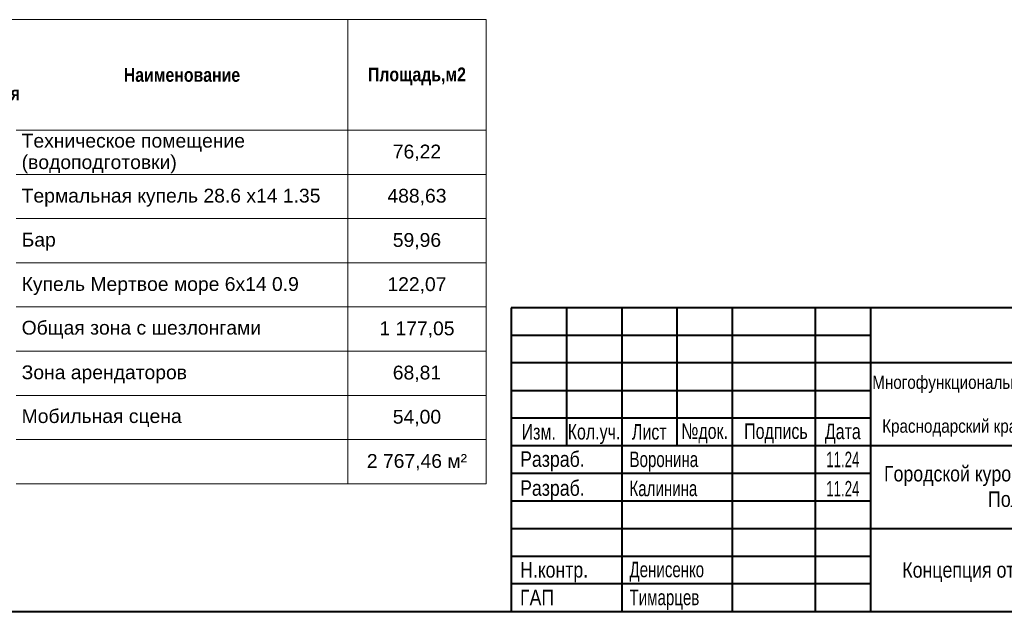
# Model space of a CAD drawing. Header units: millimetres. Extents: x 0 to 1208, y -24 to 589.
# Tile 2 of 49: x 141 to 319, y 5 to 112. Entities that reach past the tile are written whole.
import ezdxf
from ezdxf.xclip import XClip

# ---------------------------------------------------------------- set-up
doc = ezdxf.new("R2010")
doc.units = ezdxf.units.MM
doc.header["$MEASUREMENT"] = 0
doc.header["$XCLIPFRAME"] = 0
doc.styles.add('СГЕНЕРИР_СТИЛЬ_1', font='txt')
doc.styles.add('СГЕНЕРИР_СТИЛЬ_2', font='txt')
doc.styles.add('СГЕНЕРИР_СТИЛЬ_3', font='txt')

# ---------------------------------------------------------------- blocks, each defined once
blk = doc.blocks.new('Чертеж_1_1', base_point=(124.47, 64.34))
at = {"color": 7, "linetype": 'Continuous', "lineweight": 15}
for p, q in [((125.47, 112.13), (225.47, 112.13)), ((200.47, 112.13), (200.47, 92.13)), ((225.47, 112.13), (225.47, 92.13)), ((140.47, 92.13), (200.47, 92.13)), ((140.47, 92.13), (200.47, 92.13)), ((200.47, 92.13), (200.47, 84.13)), ((200.47, 92.13), (225.47, 92.13)), ((200.47, 92.13), (225.47, 92.13)), ((200.47, 92.13), (200.47, 84.13)), ((225.47, 92.13), (225.47, 84.13)), ((140.47, 84.13), (200.47, 84.13)), ((140.47, 84.13), (200.47, 84.13)), ((200.47, 84.13), (200.47, 76.13)), ((200.47, 84.13), (225.47, 84.13)), ((200.47, 84.13), (225.47, 84.13)), ((200.47, 84.13), (200.47, 76.13)), ((225.47, 84.13), (225.47, 76.13)), ((140.47, 76.13), (200.47, 76.13)), ((140.47, 76.13), (200.47, 76.13)), ((200.47, 76.13), (200.47, 68.13)), ((200.47, 76.13), (225.47, 76.13)), ((200.47, 76.13), (225.47, 76.13)), ((200.47, 76.13), (200.47, 68.13)), ((225.47, 76.13), (225.47, 68.13)), ((140.47, 68.13), (200.47, 68.13)), ((140.47, 68.13), (200.47, 68.13)), ((200.47, 68.13), (200.47, 60.13)), ((200.47, 68.13), (225.47, 68.13)), ((200.47, 68.13), (225.47, 68.13)), ((200.47, 68.13), (200.47, 60.13)), ((225.47, 68.13), (225.47, 60.13)), ((140.47, 60.13), (200.47, 60.13)), ((140.47, 60.13), (200.47, 60.13)), ((200.47, 60.13), (200.47, 52.13)), ((200.47, 60.13), (225.47, 60.13)), ((200.47, 60.13), (225.47, 60.13)), ((200.47, 60.13), (200.47, 52.13)), ((225.47, 60.13), (225.47, 52.13)), ((140.47, 52.13), (200.47, 52.13)), ((140.47, 52.13), (200.47, 52.13)), ((200.47, 52.13), (200.47, 44.13)), ((200.47, 52.13), (225.47, 52.13)), ((200.47, 52.13), (225.47, 52.13)), ((200.47, 52.13), (200.47, 44.13)), ((225.47, 52.13), (225.47, 44.13)), ((140.47, 44.13), (200.47, 44.13)), ((140.47, 44.13), (200.47, 44.13)), ((200.47, 44.13), (200.47, 36.13)), ((200.47, 44.13), (225.47, 44.13)), ((200.47, 44.13), (225.47, 44.13)), ((200.47, 44.13), (200.47, 36.13)), ((225.47, 44.13), (225.47, 36.13)), ((140.47, 36.13), (200.47, 36.13)), ((200.47, 36.13), (200.47, 28.13)), ((200.47, 36.13), (225.47, 36.13)), ((200.47, 36.13), (200.47, 28.13)), ((225.47, 36.13), (225.47, 28.13)), ((140.47, 28.13), (200.47, 28.13)), ((200.47, 28.13), (225.47, 28.13))]:
    blk.add_line(p, q, dxfattribs=at)
at = {"color": 7, "linetype": 'Continuous', "lineweight": 15, "char_height": 2.5}
for s, insert, width, attachment_point, line_spacing_factor, style in [('\\A1;{\\pqc;\\fArial Narrow|b1|i0|c204|p34;Номер помещения}', (132.97, 102.14), 13, 5, 1.782497, 'СГЕНЕРИР_СТИЛЬ_2'), ('\\A1;{\\pql;\\fArial|b0|i0|c204|p38;Техническое помещение (водоподготовки)}', (141.47, 87.91), 58, 4, 0.930952, 'СГЕНЕРИР_СТИЛЬ_3')]:
    blk.add_mtext(s, dxfattribs=dict(at, insert=insert, width=width, attachment_point=attachment_point, line_spacing_factor=line_spacing_factor, style=style))
for s, insert, attachment_point, style in [('\\A1;{\\pqc;\\fArial Narrow|b1|i0|c204|p34;Наименование}', (170.47, 102.12), 5, 'СГЕНЕРИР_СТИЛЬ_2'), ('\\A1;{\\pqc;\\fArial Narrow|b1|i0|c204|p34;Площадь,м2}', (212.97, 101.86), 5, 'СГЕНЕРИР_СТИЛЬ_2'), ('\\A1;{\\pqc;\\fArial|b0|i0|c204|p38;76,22}', (212.97, 88.03), 5, 'СГЕНЕРИР_СТИЛЬ_3'), ('\\A1;{\\pql;\\fArial|b0|i0|c204|p38;Термальная купель 28.6 х14 1.35}', (141.47, 79.91), 4, 'СГЕНЕРИР_СТИЛЬ_3'), ('\\A1;{\\pqc;\\fArial|b0|i0|c204|p38;488,63}', (212.97, 80.03), 5, 'СГЕНЕРИР_СТИЛЬ_3'), ('\\A1;{\\pql;\\fArial|b0|i0|c204|p38;Бар}', (141.47, 71.93), 4, 'СГЕНЕРИР_СТИЛЬ_3'), ('\\A1;{\\pqc;\\fArial|b0|i0|c204|p38;59,96}', (212.97, 72.03), 5, 'СГЕНЕРИР_СТИЛЬ_3'), ('\\A1;{\\pql;\\fArial|b0|i0|c204|p38;Купель Мертвое море 6х14 0.9}', (141.47, 63.91), 4, 'СГЕНЕРИР_СТИЛЬ_3'), ('\\A1;{\\pqc;\\fArial|b0|i0|c204|p38;122,07}', (212.97, 64.03), 5, 'СГЕНЕРИР_СТИЛЬ_3'), ('\\A1;{\\pql;\\fArial|b0|i0|c204|p38;Общая зона с шезлонгами}', (141.47, 56.02), 4, 'СГЕНЕРИР_СТИЛЬ_3'), ('\\A1;{\\pqc;\\fArial|b0|i0|c204|p38;1\xa0177,05}', (212.97, 56.03), 5, 'СГЕНЕРИР_СТИЛЬ_3'), ('\\A1;{\\pql;\\fArial|b0|i0|c204|p38;Зона арендаторов}', (141.47, 47.93), 4, 'СГЕНЕРИР_СТИЛЬ_3'), ('\\A1;{\\pqc;\\fArial|b0|i0|c204|p38;68,81}', (212.97, 48.03), 5, 'СГЕНЕРИР_СТИЛЬ_3'), ('\\A1;{\\pql;\\fArial|b0|i0|c204|p38;Мобильная сцена}', (141.47, 40.02), 4, 'СГЕНЕРИР_СТИЛЬ_3'), ('\\A1;{\\pqc;\\fArial|b0|i0|c204|p38;54,00}', (212.97, 40.03), 5, 'СГЕНЕРИР_СТИЛЬ_3'), ('\\A1;{\\pqc;\\fArial|b0|i0|c204|p38;2\xa0767,46 м²}', (212.97, 32.03), 5, 'СГЕНЕРИР_СТИЛЬ_3')]:
    blk.add_mtext(s, dxfattribs=dict(at, insert=insert, attachment_point=attachment_point, style=style))

msp = doc.modelspace()

# ---------------------------------------------------------------- linework, layer by layer
at = {"color": 7, "linetype": 'Continuous', "lineweight": 40}
for p, q in [((415, 60), (230, 60)), ((230, 60), (230, 5)), ((240, 60), (240, 35)), ((250, 60), (250, 5)), ((260, 60), (260, 35)), ((270, 60), (270, 5)), ((285, 60), (285, 5)), ((295, 60), (295, 5)), ((230, 55), (295, 55)), ((415, 50), (230, 50)), ((230, 45), (295, 45)), ((295, 40), (230, 40)), ((415, 35), (230, 35)), ((295, 30), (230, 30)), ((295, 25), (230, 25)), ((295, 20), (230, 20)), ((415, 20), (295, 20)), ((295, 15), (230, 15)), ((295, 10), (230, 10)), ((0, 5), (415, 5))]:
    msp.add_line(p, q, dxfattribs=at)

# ---------------------------------------------------------------- block references
at = {"color": 161, "linetype": 'Continuous', "lineweight": 40, "true_color": 0x83aefe}
ref = msp.add_blockref('Чертеж_1_1', (124.47, 64.34), dxfattribs=at)
XClip(ref).set_block_clipping_path([(23.4633615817, 16.5421618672), (225.4833615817, 112.1373770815)])

# ---------------------------------------------------------------- texts
at = {"color": 7, "linetype": 'Continuous', "lineweight": 15, "insert": (355.06, 42.18), "char_height": 2.4, "width": 120, "attachment_point": 5, "line_spacing_factor": 0.991289, "style": 'СГЕНЕРИР_СТИЛЬ_1'}
msp.add_mtext('\\A1;{\\pqc;\\fArial Narrow|b0|i0|c204|p34;Многофункциональный комплекс бытового обслуживания населения с рекреационной зоной «Акватермальный комплекс с фитнесом» по адресу\\fArial Narrow|b0|i0|c204|p34;:\\P\\pqc;\\fArial Narrow|b0|i0|c204|p34;Краснодарский край, г. Краснодар, Карасунский внутригородской округ, ул. Крылатая, д. 2}', dxfattribs=at)
at = {"color": 7, "linetype": 'Continuous', "lineweight": 40, "char_height": 2.8, "style": 'СГЕНЕРИР_СТИЛЬ_1'}
for s, insert, attachment_point in [('\\A1;{\\W0.900000x;\\pqc;\\fArial Narrow|b0|i0|c204|p34;Изм.}', (235, 37.51), 5), ('\\A1;{\\W0.900000x;\\pqc;\\fArial Narrow|b0|i0|c204|p34;Кол.уч.}', (245, 37.13), 5), ('\\A1;{\\W0.900000x;\\pqc;\\fArial Narrow|b0|i0|c204|p34;Лист}', (255, 37.51), 5), ('\\A1;{\\W0.900000x;\\pqc;\\fArial Narrow|b0|i0|c204|p34;№док.}', (265, 37.25), 5), ('\\A1;{\\W0.900000x;\\pqc;\\fArial Narrow|b0|i0|c204|p34; Подп\\fArial Narrow|b0|i0|c204|p34;ись}', (277.5, 37.25), 5), ('\\A1;{\\W0.900000x;\\pqc;\\fArial Narrow|b0|i0|c204|p34;Дата}', (290, 37.21), 5), ('\\A1;{\\pql;\\fArial Narrow|b0|i0|c204|p34;Разраб.}', (231.63, 32.18), 4), ('\\A1;{\\W0.750000x;\\pqc;\\fArial Narrow|b0|i0|c204|p34;11\\fArial Narrow|b0|i0|c204|p34;.\\fArial Narrow|b0|i0|c204|p34;24}', (290, 32.54), 5), ('\\A1;{\\W0.850000x;\\pql;\\fArial Narrow|b0|i0|c204|p34;Воронина}', (251.42, 32.14), 4), ('\\A1;{\\pql;\\fArial Narrow|b0|i0|c204|p34;Разраб.}', (231.63, 26.94), 4), ('\\A1;{\\W0.850000x;\\pql;\\fArial Narrow|b0|i0|c204|p34;Калинина}', (251.42, 27.28), 4), ('\\A1;{\\W0.750000x;\\pqc;\\fArial Narrow|b0|i0|c204|p34;11\\fArial Narrow|b0|i0|c204|p34;.\\fArial Narrow|b0|i0|c204|p34;24}', (290, 27.24), 5), ('\\A1;{\\pql;\\fArial Narrow|b0|i0|c204|p34; }', (251.42, 22.52), 4), ('\\A1;{\\W0.850000x;\\pql;\\fArial Narrow|b0|i0|c204|p34; }', (251.42, 17.52), 4), ('\\A1;{\\pql;\\fArial Narrow|b0|i0|c204|p34;Н.контр\\fArial Narrow|b0|i0|c204|p34;.}', (231.63, 12.14), 4), ('\\A1;{\\pql;\\fArial Narrow|b0|i0|c204|p34; }', (251.42, 12.52), 4), ('\\A1;{\\W0.850000x;\\pql;\\fArial Narrow|b0|i0|c204|p34;Денисенко}', (251.42, 12.21), 4), ('\\A1;{\\pqc;\\fArial Narrow|b0|i0|c204|p34;Концепция отм. +0.000  (Уличная зона)}', (330, 12.12), 5), ('\\A1;{\\pql;\\fArial Narrow|b0|i0|c204|p34;ГАП}', (231.63, 7.54), 4), ('\\A1;{\\W0.850000x;\\pql;\\fArial Narrow|b0|i0|c204|p34;Тимарцев}', (251.42, 7.14), 4)]:
    msp.add_mtext(s, dxfattribs=dict(at, insert=insert, attachment_point=attachment_point))
at = {"color": 7, "linetype": 'Continuous', "lineweight": 40, "insert": (330, 27.25), "char_height": 2.8, "attachment_point": 5, "line_spacing_factor": 0.986318, "style": 'СГЕНЕРИР_СТИЛЬ_1'}
msp.add_mtext('\\A1;{\\pqc;\\fArial Narrow|b0|i0|c204|p34;Городской курорт TERMOLAND Краснодар\\fArial Narrow|b0|i0|c204|p34;.\\P\\pqc;\\fArial Narrow|b0|i0|c204|p34;Положки для ИОС}', dxfattribs=at)

doc.saveas('drawing.dxf')
